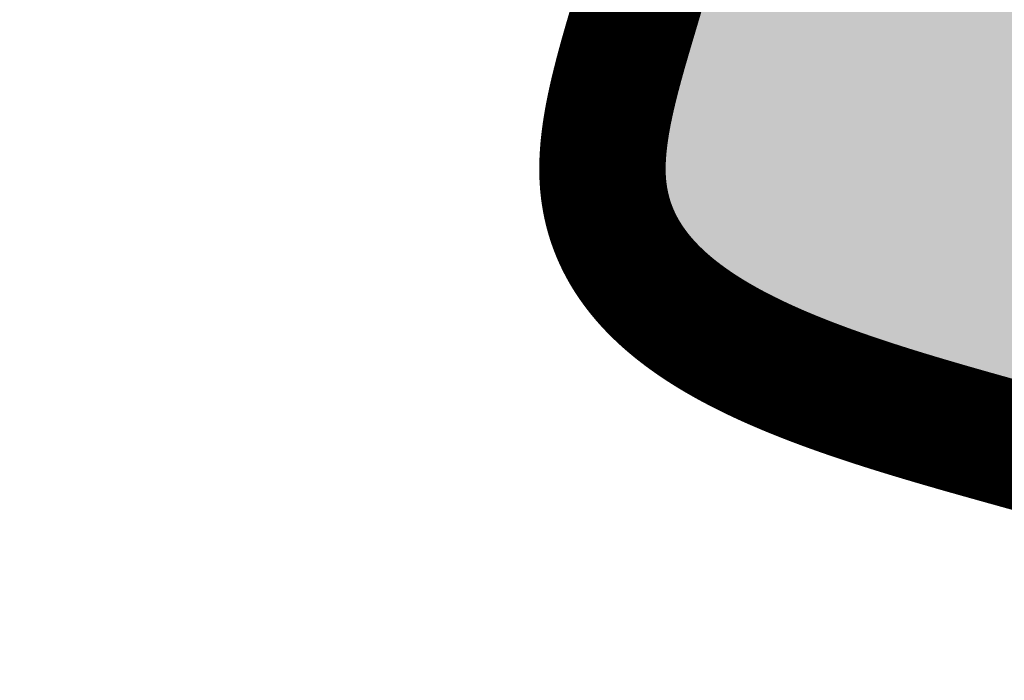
# Model space of a CAD drawing. Header units: feet. Extents: x 1609737 to 1611449, y 574802 to 575794.
# Tile 74 of 256: x 1610326.76 to 1610334.55, y 575077.26 to 575082.48. Entities that reach past the tile are written whole.
import ezdxf

# ---------------------------------------------------------------- set-up
doc = ezdxf.new("R2010")
doc.units = ezdxf.units.FT
doc.header["$MEASUREMENT"] = 0
for name, color, linetype in [('C-GROUTED-BLDR-HTCH', 51, 'Continuous'), ('C-THICKENED EDGE', 3, 'Continuous'), ('C-VOID FILLED RIPRAP', 23, 'Continuous')]:
    doc.layers.add(name, color=color, linetype=linetype)

msp = doc.modelspace()

# ---------------------------------------------------------------- hatches: boundary and pattern name
at = {"layer": 'C-GROUTED-BLDR-HTCH'}
h = msp.add_hatch(color=256, dxfattribs=at)
h.dxf.hatch_style = 1
edge = h.paths.add_edge_path()
edge.add_spline(control_points=[(1610338.3167, 575077.3049), (1610339.2058, 575077.2915), (1610341.5329, 575077.2562), (1610344.6524, 575078.9158), (1610347.6624, 575081.4405), (1610347.21, 575084.6556), (1610349.2776, 575086.9109), (1610347.9412, 575090.0754), (1610349.8933, 575092.3699), (1610350.1032, 575096.1434), (1610355.5532, 575095.4003), (1610355.9934, 575101.2696), (1610355.4723, 575105.8308), (1610358.5277, 575109.9061), (1610357.7687, 575114.2476), (1610360.3161, 575118.2475), (1610357.4874, 575121.9173), (1610357.4488, 575126.6298), (1610353.045, 575127.7319), (1610350.0293, 575131.6147), (1610344.3797, 575129.0674), (1610338.2027, 575130.8538), (1610334.7634, 575126.4186), (1610330.1865, 575124.5956), (1610330.8492, 575119.6839), (1610326.7603, 575115.3368), (1610332.0148, 575111.6728), (1610329.6882, 575107.7176), (1610332.8531, 575104.2811), (1610328.7347, 575100.8874), (1610330.5355, 575097.3779), (1610332.432, 575095.0593), (1610331.0877, 575092.6551), (1610328.8199, 575090.5035), (1610328.3858, 575085.833), (1610332.7256, 575084.3907), (1610329.7082, 575079.4126), (1610335.7189, 575079.1351), (1610337.8163, 575077.6574), (1610338.3167, 575077.3049)], knot_values=[0, 0, 0, 0, 2.629347, 6.881984, 10.487205, 13.296629, 15.704073, 18.754872, 21.957034, 24.143028, 28.660447, 32.77529, 38.589494, 42.850758, 46.726894, 51.251532, 55.088623, 59.38992, 63.598882, 66.989913, 72.808093, 79.211045, 84.252323, 88.386801, 92.089543, 97.425027, 102.4142, 105.567426, 108.88228, 113.508657, 117.034267, 119.491822, 121.72739, 124.218689, 129.345747, 131.896206, 134.923903, 141.002074, 142.906083, 142.906083, 142.906083, 142.906083], degree=3, periodic=0)

# ---------------------------------------------------------------- linework, layer by layer
msp.add_spline([(1610338.3167, 575077.3049), (1610340.9431, 575077.4287), (1610344.8098, 575079.1988), (1610347.2113, 575081.8878), (1610347.6453, 575084.6635), (1610348.6873, 575086.8337), (1610348.5385, 575089.8809), (1610349.7285, 575092.8537), (1610350.3978, 575094.9347), (1610354.6371, 575096.4955), (1610355.827, 575100.4345), (1610356.2733, 575106.2316), (1610357.9896, 575110.1319), (1610358.2871, 575113.9966), (1610359.4027, 575118.3816), (1610357.9896, 575121.949), (1610356.6509, 575126.0367), (1610353.081, 575128.2663), (1610350.4036, 575130.3473), (1610344.6025, 575129.9014), (1610338.2065, 575129.6041), (1610334.1903, 575126.5569), (1610330.9179, 575124.03), (1610330.2486, 575120.3882), (1610328.538, 575115.3344), (1610330.9179, 575110.9494), (1610330.4717, 575107.828), (1610331.5873, 575104.7065), (1610329.728, 575100.4702), (1610330.8436, 575097.1257), (1610331.9455, 575094.929), (1610331.0901, 575092.8636), (1610329.5792, 575090.8827), (1610329.8099, 575085.7609), (1610331.7575, 575084.1141), (1610331.3081, 575081.1199), (1610336.6871, 575078.2897), (1610338.3167, 575077.3049)], degree=3, dxfattribs=at)
at = {"layer": 'C-THICKENED EDGE', "const_width": 1, "flags": 128}
msp.add_lwpolyline([(1610331.7582, 575082.9863), (1610331.7563, 575082.9791), (1610331.7544, 575082.972), (1610331.7524, 575082.9648), (1610331.7505, 575082.9576), (1610331.7486, 575082.9505), (1610331.7466, 575082.9433), (1610331.7447, 575082.9361), (1610331.7427, 575082.929), (1610331.7407, 575082.9218), (1610331.7388, 575082.9146), (1610331.7368, 575082.9074), (1610331.7348, 575082.9002), (1610331.7328, 575082.893), (1610331.7308, 575082.8858), (1610331.7288, 575082.8786), (1610331.7268, 575082.8714), (1610331.7228, 575082.857), (1610331.7187, 575082.8426), (1610331.7146, 575082.8282), (1610331.7105, 575082.8138), (1610331.7064, 575082.7994), (1610331.7023, 575082.785), (1610331.6981, 575082.7705), (1610331.6939, 575082.7561), (1610331.6897, 575082.7417), (1610331.6855, 575082.7272), (1610331.6813, 575082.7128), (1610331.6771, 575082.6983), (1610331.6729, 575082.6839), (1610331.6686, 575082.6694), (1610331.6643, 575082.655), (1610331.6601, 575082.6405), (1610331.6558, 575082.6261), (1610331.6473, 575082.5972), (1610331.6387, 575082.5683), (1610331.6301, 575082.5394), (1610331.6215, 575082.5105), (1610331.6129, 575082.4817), (1610331.6087, 575082.4673), (1610331.6044, 575082.4528), (1610331.6001, 575082.4384), (1610331.5959, 575082.424), (1610331.5916, 575082.4096), (1610331.5874, 575082.3953), (1610331.5832, 575082.3809), (1610331.5789, 575082.3665), (1610331.5747, 575082.3522), (1610331.5705, 575082.3378), (1610331.5664, 575082.3235), (1610331.5622, 575082.3092), (1610331.5581, 575082.2948), (1610331.5539, 575082.2805), (1610331.5498, 575082.2662), (1610331.5457, 575082.252), (1610331.5437, 575082.2448), (1610331.5417, 575082.2377), (1610331.5396, 575082.2306), (1610331.5376, 575082.2234), (1610331.5356, 575082.2163), (1610331.5336, 575082.2092), (1610331.5316, 575082.2021), (1610331.5296, 575082.195), (1610331.5276, 575082.1879), (1610331.5256, 575082.1808), (1610331.5237, 575082.1737), (1610331.5217, 575082.1666), (1610331.5197, 575082.1595), (1610331.5178, 575082.1524), (1610331.5158, 575082.1453), (1610331.5139, 575082.1382), (1610331.512, 575082.1312), (1610331.51, 575082.1241), (1610331.5081, 575082.117), (1610331.5062, 575082.11), (1610331.5043, 575082.1029), (1610331.5024, 575082.0959), (1610331.5005, 575082.0888), (1610331.4986, 575082.0818), (1610331.4968, 575082.0747), (1610331.4949, 575082.0677), (1610331.4931, 575082.0607), (1610331.4912, 575082.0537), (1610331.4894, 575082.0466), (1610331.4875, 575082.0396), (1610331.4857, 575082.0326), (1610331.4839, 575082.0256), (1610331.4821, 575082.0186), (1610331.4803, 575082.0116), (1610331.4785, 575082.0046), (1610331.4768, 575081.9977), (1610331.475, 575081.9907), (1610331.4733, 575081.9837), (1610331.4715, 575081.9767), (1610331.4698, 575081.9698), (1610331.4681, 575081.9628), (1610331.4664, 575081.9559), (1610331.4647, 575081.9489), (1610331.463, 575081.942), (1610331.4613, 575081.9351), (1610331.4596, 575081.9281), (1610331.458, 575081.9212), (1610331.4563, 575081.9143), (1610331.4547, 575081.9074), (1610331.4531, 575081.9005), (1610331.4515, 575081.8936), (1610331.4499, 575081.8867), (1610331.4483, 575081.8798), (1610331.4467, 575081.873), (1610331.4452, 575081.8661), (1610331.4436, 575081.8592), (1610331.4421, 575081.8524), (1610331.4406, 575081.8455), (1610331.4391, 575081.8387), (1610331.4376, 575081.8319), (1610331.4361, 575081.825), (1610331.4346, 575081.8182), (1610331.4332, 575081.8114), (1610331.4317, 575081.8046), (1610331.4303, 575081.7978), (1610331.4289, 575081.791), (1610331.4275, 575081.7842), (1610331.4261, 575081.7774), (1610331.4247, 575081.7707), (1610331.4233, 575081.7639), (1610331.422, 575081.7571), (1610331.4207, 575081.7504), (1610331.4193, 575081.7437), (1610331.418, 575081.7369), (1610331.4167, 575081.7302), (1610331.4155, 575081.7235), (1610331.4142, 575081.7168), (1610331.413, 575081.7101), (1610331.4117, 575081.7034), (1610331.4105, 575081.6967), (1610331.4093, 575081.69), (1610331.4081, 575081.6833), (1610331.407, 575081.6767), (1610331.4058, 575081.67), (1610331.4047, 575081.6634), (1610331.4036, 575081.6567), (1610331.4025, 575081.6501), (1610331.4014, 575081.6435), (1610331.4003, 575081.6369), (1610331.3993, 575081.6303), (1610331.3982, 575081.6237), (1610331.3972, 575081.6171), (1610331.3962, 575081.6105), (1610331.3952, 575081.604), (1610331.3943, 575081.5974), (1610331.3933, 575081.5909), (1610331.3924, 575081.5843), (1610331.3915, 575081.5778), (1610331.3906, 575081.5713), (1610331.3897, 575081.5647), (1610331.3889, 575081.5582), (1610331.388, 575081.5518), (1610331.3872, 575081.5453), (1610331.3864, 575081.5388), (1610331.3856, 575081.5323), (1610331.3848, 575081.5259), (1610331.3841, 575081.5194), (1610331.3834, 575081.513), (1610331.3827, 575081.5066), (1610331.382, 575081.5001), (1610331.3813, 575081.4937), (1610331.3806, 575081.4873), (1610331.38, 575081.4809), (1610331.3794, 575081.4746), (1610331.3788, 575081.4682), (1610331.3782, 575081.4618), (1610331.3777, 575081.4555), (1610331.3772, 575081.4492), (1610331.3767, 575081.4428), (1610331.3762, 575081.4365), (1610331.3757, 575081.4302), (1610331.3752, 575081.4239), (1610331.3748, 575081.4176), (1610331.3744, 575081.4114), (1610331.374, 575081.4051), (1610331.3737, 575081.3988), (1610331.3733, 575081.3926), (1610331.373, 575081.3864), (1610331.3727, 575081.3802), (1610331.3724, 575081.3739), (1610331.3723, 575081.3708), (1610331.3722, 575081.3677), (1610331.3721, 575081.3647), (1610331.3719, 575081.3616), (1610331.3718, 575081.3585), (1610331.3717, 575081.3554), (1610331.3716, 575081.3523), (1610331.3716, 575081.3492), (1610331.3715, 575081.3461), (1610331.3714, 575081.3431), (1610331.3713, 575081.34), (1610331.3712, 575081.3369), (1610331.3712, 575081.3339), (1610331.3711, 575081.3308), (1610331.3711, 575081.3277), (1610331.371, 575081.3247), (1610331.371, 575081.3216), (1610331.371, 575081.3186), (1610331.3709, 575081.3155), (1610331.3709, 575081.3125), (1610331.3709, 575081.3094), (1610331.3709, 575081.3064), (1610331.3709, 575081.3034), (1610331.3709, 575081.3003), (1610331.3709, 575081.2973), (1610331.3709, 575081.2943), (1610331.3709, 575081.2912), (1610331.3709, 575081.2882), (1610331.371, 575081.2852), (1610331.371, 575081.2822), (1610331.3711, 575081.2792), (1610331.3711, 575081.2762), (1610331.3712, 575081.2732), (1610331.3712, 575081.2701), (1610331.3713, 575081.2671), (1610331.3714, 575081.2641), (1610331.3714, 575081.2612), (1610331.3715, 575081.2582), (1610331.3716, 575081.2552), (1610331.3717, 575081.2522), (1610331.3718, 575081.2492), (1610331.3719, 575081.2462), (1610331.372, 575081.2432), (1610331.3722, 575081.2403), (1610331.3723, 575081.2373), (1610331.3724, 575081.2343), (1610331.3726, 575081.2314), (1610331.3727, 575081.2284), (1610331.3729, 575081.2254), (1610331.373, 575081.2225), (1610331.3732, 575081.2195), (1610331.3734, 575081.2166), (1610331.3735, 575081.2136), (1610331.3737, 575081.2107), (1610331.3739, 575081.2078), (1610331.3741, 575081.2048), (1610331.3743, 575081.2019), (1610331.3745, 575081.199), (1610331.3747, 575081.196), (1610331.3749, 575081.1931), (1610331.3752, 575081.1902), (1610331.3754, 575081.1873), (1610331.3756, 575081.1843), (1610331.3759, 575081.1814), (1610331.3761, 575081.1785), (1610331.3764, 575081.1756), (1610331.3766, 575081.1727), (1610331.3769, 575081.1698), (1610331.3772, 575081.1669), (1610331.3775, 575081.164), (1610331.3777, 575081.1611), (1610331.378, 575081.1582), (1610331.3783, 575081.1553), (1610331.3786, 575081.1525), (1610331.3789, 575081.1496), (1610331.3793, 575081.1467), (1610331.3796, 575081.1438), (1610331.3799, 575081.1409), (1610331.3802, 575081.1381), (1610331.3806, 575081.1352), (1610331.3809, 575081.1323), (1610331.3813, 575081.1295), (1610331.3816, 575081.1266), (1610331.382, 575081.1238), (1610331.3823, 575081.1209), (1610331.3827, 575081.1181), (1610331.3831, 575081.1152), (1610331.3835, 575081.1124), (1610331.3839, 575081.1095), (1610331.3843, 575081.1067), (1610331.3847, 575081.1039), (1610331.3851, 575081.101), (1610331.3855, 575081.0982), (1610331.3859, 575081.0954), (1610331.3863, 575081.0926), (1610331.3868, 575081.0898), (1610331.3872, 575081.0869), (1610331.3877, 575081.0841), (1610331.3881, 575081.0813), (1610331.3886, 575081.0785), (1610331.389, 575081.0757), (1610331.3895, 575081.0729), (1610331.39, 575081.0701), (1610331.3904, 575081.0673), (1610331.3909, 575081.0645), (1610331.3914, 575081.0617), (1610331.3919, 575081.0589), (1610331.3924, 575081.0561), (1610331.3929, 575081.0534), (1610331.3934, 575081.0506), (1610331.394, 575081.0478), (1610331.3945, 575081.045), (1610331.395, 575081.0423), (1610331.3956, 575081.0395), (1610331.3961, 575081.0367), (1610331.3966, 575081.034), (1610331.3972, 575081.0312), (1610331.3978, 575081.0285), (1610331.3983, 575081.0257), (1610331.3989, 575081.023), (1610331.3995, 575081.0202), (1610331.4001, 575081.0175), (1610331.4006, 575081.0147), (1610331.4012, 575081.012), (1610331.4018, 575081.0093), (1610331.4024, 575081.0065), (1610331.4031, 575081.0038), (1610331.4037, 575081.0011), (1610331.4043, 575080.9983), (1610331.4049, 575080.9956), (1610331.4056, 575080.9929), (1610331.4062, 575080.9902), (1610331.4068, 575080.9875), (1610331.4075, 575080.9848), (1610331.4081, 575080.9821), (1610331.4088, 575080.9793), (1610331.4095, 575080.9766), (1610331.4101, 575080.9739), (1610331.4108, 575080.9712), (1610331.4115, 575080.9686), (1610331.4122, 575080.9659), (1610331.4129, 575080.9632), (1610331.4136, 575080.9605), (1610331.4143, 575080.9578), (1610331.415, 575080.9551), (1610331.4157, 575080.9525), (1610331.4165, 575080.9498), (1610331.4172, 575080.9471), (1610331.4179, 575080.9444), (1610331.4187, 575080.9418), (1610331.4194, 575080.9391), (1610331.4202, 575080.9365), (1610331.4209, 575080.9338), (1610331.4217, 575080.9311), (1610331.4225, 575080.9285), (1610331.4232, 575080.9258), (1610331.424, 575080.9232), (1610331.4248, 575080.9206), (1610331.4256, 575080.9179), (1610331.4264, 575080.9153), (1610331.4272, 575080.9126), (1610331.428, 575080.91), (1610331.4288, 575080.9074), (1610331.4296, 575080.9047), (1610331.4313, 575080.8995), (1610331.433, 575080.8943), (1610331.4346, 575080.889), (1610331.4364, 575080.8838), (1610331.4381, 575080.8786), (1610331.4399, 575080.8734), (1610331.4417, 575080.8683), (1610331.4435, 575080.8631), (1610331.4453, 575080.8579), (1610331.4471, 575080.8528), (1610331.449, 575080.8476), (1610331.4509, 575080.8425), (1610331.4528, 575080.8374), (1610331.4548, 575080.8323), (1610331.4567, 575080.8272), (1610331.4587, 575080.8221), (1610331.4607, 575080.8171), (1610331.4627, 575080.812), (1610331.4648, 575080.8069), (1610331.4668, 575080.8019), (1610331.4689, 575080.7969), (1610331.471, 575080.7918), (1610331.4732, 575080.7868), (1610331.4753, 575080.7818), (1610331.4775, 575080.7769), (1610331.4797, 575080.7719), (1610331.4819, 575080.7669), (1610331.4841, 575080.7619), (1610331.4864, 575080.757), (1610331.4887, 575080.7521), (1610331.491, 575080.7471), (1610331.4933, 575080.7422), (1610331.4956, 575080.7373), (1610331.498, 575080.7324), (1610331.5004, 575080.7275), (1610331.5028, 575080.7227), (1610331.5052, 575080.7178), (1610331.5076, 575080.713), (1610331.5101, 575080.7081), (1610331.5126, 575080.7033), (1610331.5151, 575080.6985), (1610331.5176, 575080.6936), (1610331.5201, 575080.6888), (1610331.5227, 575080.684), (1610331.5253, 575080.6793), (1610331.5279, 575080.6745), (1610331.5305, 575080.6697), (1610331.5332, 575080.665), (1610331.5358, 575080.6602), (1610331.5385, 575080.6555), (1610331.5412, 575080.6508), (1610331.544, 575080.6461), (1610331.5467, 575080.6414), (1610331.5495, 575080.6367), (1610331.5523, 575080.632), (1610331.5551, 575080.6273), (1610331.5579, 575080.6227), (1610331.5608, 575080.618), (1610331.5636, 575080.6134), (1610331.5665, 575080.6087), (1610331.5694, 575080.6041), (1610331.5723, 575080.5995), (1610331.5753, 575080.5949), (1610331.5783, 575080.5903), (1610331.5812, 575080.5857), (1610331.5842, 575080.5811), (1610331.5873, 575080.5766), (1610331.5903, 575080.572), (1610331.5934, 575080.5675), (1610331.5965, 575080.5629), (1610331.5996, 575080.5584), (1610331.6027, 575080.5539), (1610331.6058, 575080.5494), (1610331.609, 575080.5449), (1610331.6122, 575080.5404), (1610331.6154, 575080.5359), (1610331.6186, 575080.5314), (1610331.6218, 575080.527), (1610331.6251, 575080.5225), (1610331.6284, 575080.5181), (1610331.6316, 575080.5137), (1610331.635, 575080.5092), (1610331.6383, 575080.5048), (1610331.6416, 575080.5004), (1610331.645, 575080.496), (1610331.6484, 575080.4916), (1610331.6518, 575080.4873), (1610331.6552, 575080.4829), (1610331.6587, 575080.4785), (1610331.6621, 575080.4742), (1610331.6656, 575080.4698), (1610331.6691, 575080.4655), (1610331.6726, 575080.4612), (1610331.6762, 575080.4569), (1610331.6797, 575080.4526), (1610331.6833, 575080.4483), (1610331.6869, 575080.444), (1610331.6905, 575080.4397), (1610331.6942, 575080.4355), (1610331.6978, 575080.4312), (1610331.7015, 575080.4269), (1610331.7052, 575080.4227), (1610331.7089, 575080.4185), (1610331.7126, 575080.4143), (1610331.7163, 575080.41), (1610331.7201, 575080.4058), (1610331.7238, 575080.4016), (1610331.7276, 575080.3975), (1610331.7314, 575080.3933), (1610331.7353, 575080.3891), (1610331.7391, 575080.385), (1610331.743, 575080.3808), (1610331.7469, 575080.3767), (1610331.7508, 575080.3725), (1610331.7547, 575080.3684), (1610331.7586, 575080.3643), (1610331.7626, 575080.3602), (1610331.7665, 575080.3561), (1610331.7705, 575080.352), (1610331.7745, 575080.3479), (1610331.7786, 575080.3438), (1610331.7826, 575080.3398), (1610331.7867, 575080.3357), (1610331.7907, 575080.3317), (1610331.7948, 575080.3276), (1610331.7989, 575080.3236), (1610331.8031, 575080.3196), (1610331.8072, 575080.3156), (1610331.8114, 575080.3116), (1610331.8155, 575080.3076), (1610331.8197, 575080.3036), (1610331.824, 575080.2996), (1610331.8282, 575080.2956), (1610331.8324, 575080.2917), (1610331.8367, 575080.2877), (1610331.841, 575080.2838), (1610331.8453, 575080.2798), (1610331.8496, 575080.2759), (1610331.8539, 575080.272), (1610331.8583, 575080.268), (1610331.8626, 575080.2641), (1610331.867, 575080.2602), (1610331.8714, 575080.2564), (1610331.8758, 575080.2525), (1610331.8802, 575080.2486), (1610331.8847, 575080.2447), (1610331.8892, 575080.2409), (1610331.8936, 575080.237), (1610331.8981, 575080.2332), (1610331.9026, 575080.2294), (1610331.9072, 575080.2255), (1610331.9117, 575080.2217), (1610331.9163, 575080.2179), (1610331.9209, 575080.2141), (1610331.9254, 575080.2103), (1610331.9301, 575080.2065), (1610331.9347, 575080.2028), (1610331.9393, 575080.199), (1610331.944, 575080.1952), (1610331.9487, 575080.1915), (1610331.9533, 575080.1877), (1610331.9581, 575080.184), (1610331.9628, 575080.1803), (1610331.9675, 575080.1765), (1610331.9723, 575080.1728), (1610331.977, 575080.1691), (1610331.9818, 575080.1654), (1610331.9866, 575080.1617), (1610331.9914, 575080.158), (1610331.9963, 575080.1544), (1610332.0011, 575080.1507), (1610332.006, 575080.147), (1610332.0109, 575080.1434), (1610332.0157, 575080.1397), (1610332.0207, 575080.1361), (1610332.0256, 575080.1325), (1610332.0305, 575080.1288), (1610332.0355, 575080.1252), (1610332.0404, 575080.1216), (1610332.0454, 575080.118), (1610332.0504, 575080.1144), (1610332.0554, 575080.1108), (1610332.0605, 575080.1072), (1610332.0655, 575080.1037), (1610332.0706, 575080.1001), (1610332.0757, 575080.0966), (1610332.0807, 575080.093), (1610332.0858, 575080.0895), (1610332.091, 575080.0859), (1610332.0961, 575080.0824), (1610332.1013, 575080.0789), (1610332.1064, 575080.0754), (1610332.1116, 575080.0719), (1610332.1168, 575080.0684), (1610332.122, 575080.0649), (1610332.1272, 575080.0614), (1610332.1325, 575080.0579), (1610332.1377, 575080.0544), (1610332.143, 575080.051), (1610332.1483, 575080.0475), (1610332.1536, 575080.0441), (1610332.1589, 575080.0406), (1610332.1642, 575080.0372), (1610332.1695, 575080.0337), (1610332.1749, 575080.0303), (1610332.1802, 575080.0269), (1610332.1856, 575080.0235), (1610332.191, 575080.0201), (1610332.1964, 575080.0167), (1610332.2019, 575080.0133), (1610332.2073, 575080.0099), (1610332.2127, 575080.0066), (1610332.2182, 575080.0032), (1610332.2237, 575079.9998), (1610332.2292, 575079.9965), (1610332.2347, 575079.9931), (1610332.2402, 575079.9898), (1610332.2457, 575079.9864), (1610332.2513, 575079.9831), (1610332.2569, 575079.9798), (1610332.2624, 575079.9765), (1610332.268, 575079.9732), (1610332.2736, 575079.9699), (1610332.2792, 575079.9666), (1610332.2849, 575079.9633), (1610332.2905, 575079.96), (1610332.2962, 575079.9567), (1610332.3018, 575079.9535), (1610332.3075, 575079.9502), (1610332.3132, 575079.9469), (1610332.3189, 575079.9437), (1610332.3246, 575079.9405), (1610332.3304, 575079.9372), (1610332.3361, 575079.934), (1610332.3419, 575079.9308), (1610332.3477, 575079.9275), (1610332.3535, 575079.9243), (1610332.3593, 575079.9211), (1610332.3651, 575079.9179), (1610332.3709, 575079.9147), (1610332.3767, 575079.9115), (1610332.3826, 575079.9084), (1610332.3885, 575079.9052), (1610332.3943, 575079.902), (1610332.4002, 575079.8989), (1610332.4061, 575079.8957), (1610332.412, 575079.8926), (1610332.418, 575079.8894), (1610332.4239, 575079.8863), (1610332.4299, 575079.8831), (1610332.4358, 575079.88), (1610332.4418, 575079.8769), (1610332.4478, 575079.8738), (1610332.4538, 575079.8707), (1610332.4598, 575079.8676), (1610332.4659, 575079.8645), (1610332.4719, 575079.8614), (1610332.4779, 575079.8583), (1610332.484, 575079.8552), (1610332.4901, 575079.8522), (1610332.4962, 575079.8491), (1610332.5023, 575079.846), (1610332.5084, 575079.843), (1610332.5145, 575079.8399), (1610332.5207, 575079.8369), (1610332.5268, 575079.8338), (1610332.533, 575079.8308), (1610332.5391, 575079.8278), (1610332.5453, 575079.8248), (1610332.5515, 575079.8217), (1610332.5577, 575079.8187), (1610332.5639, 575079.8157), (1610332.5702, 575079.8127), (1610332.5764, 575079.8097), (1610332.5827, 575079.8067), (1610332.5889, 575079.8038), (1610332.5952, 575079.8008), (1610332.6015, 575079.7978), (1610332.6078, 575079.7949), (1610332.6141, 575079.7919), (1610332.6204, 575079.7889), (1610332.6268, 575079.786), (1610332.6331, 575079.783), (1610332.6395, 575079.7801), (1610332.6458, 575079.7772), (1610332.6522, 575079.7742), (1610332.6586, 575079.7713), (1610332.665, 575079.7684), (1610332.6714, 575079.7655), (1610332.6778, 575079.7626), (1610332.6843, 575079.7597), (1610332.6907, 575079.7568), (1610332.6972, 575079.7539), (1610332.7036, 575079.751), (1610332.7101, 575079.7481), (1610332.7166, 575079.7453), (1610332.7231, 575079.7424), (1610332.7296, 575079.7395), (1610332.7361, 575079.7367), (1610332.7427, 575079.7338), (1610332.7492, 575079.7309), (1610332.7558, 575079.7281), (1610332.7623, 575079.7253), (1610332.7689, 575079.7224), (1610332.7755, 575079.7196), (1610332.7821, 575079.7168), (1610332.7887, 575079.7139), (1610332.7953, 575079.7111), (1610332.8019, 575079.7083), (1610332.8086, 575079.7055), (1610332.8152, 575079.7027), (1610332.8219, 575079.6999), (1610332.8285, 575079.6971), (1610332.8352, 575079.6943), (1610332.8419, 575079.6916), (1610332.8486, 575079.6888), (1610332.8553, 575079.686), (1610332.862, 575079.6832), (1610332.8687, 575079.6805), (1610332.8755, 575079.6777), (1610332.8822, 575079.675), (1610332.889, 575079.6722), (1610332.8957, 575079.6695), (1610332.9025, 575079.6667), (1610332.9093, 575079.664), (1610332.9161, 575079.6612), (1610332.9229, 575079.6585), (1610332.9297, 575079.6558), (1610332.9365, 575079.6531), (1610332.9433, 575079.6504), (1610332.9502, 575079.6477), (1610332.957, 575079.645), (1610332.9639, 575079.6422), (1610332.9708, 575079.6396), (1610332.9776, 575079.6369), (1610332.9845, 575079.6342), (1610332.9914, 575079.6315), (1610332.9983, 575079.6288), (1610333.0052, 575079.6261), (1610333.0122, 575079.6235), (1610333.0191, 575079.6208), (1610333.026, 575079.6181), (1610333.033, 575079.6155), (1610333.0399, 575079.6128), (1610333.0469, 575079.6102), (1610333.0539, 575079.6075), (1610333.0609, 575079.6049), (1610333.0679, 575079.6022), (1610333.0749, 575079.5996), (1610333.0819, 575079.597), (1610333.0889, 575079.5944), (1610333.0959, 575079.5917), (1610333.103, 575079.5891), (1610333.11, 575079.5865), (1610333.1171, 575079.5839), (1610333.1241, 575079.5813), (1610333.1312, 575079.5787), (1610333.1383, 575079.5761), (1610333.1454, 575079.5735), (1610333.1525, 575079.5709), (1610333.1596, 575079.5683), (1610333.1667, 575079.5657), (1610333.1738, 575079.5632), (1610333.1809, 575079.5606), (1610333.1881, 575079.558), (1610333.1952, 575079.5554), (1610333.2024, 575079.5529), (1610333.2095, 575079.5503), (1610333.2167, 575079.5478), (1610333.2239, 575079.5452), (1610333.2311, 575079.5427), (1610333.2383, 575079.5401), (1610333.2455, 575079.5376), (1610333.2527, 575079.535), (1610333.2599, 575079.5325), (1610333.2671, 575079.53), (1610333.2743, 575079.5274), (1610333.2816, 575079.5249), (1610333.2888, 575079.5224), (1610333.2961, 575079.5199), (1610333.3033, 575079.5174), (1610333.3106, 575079.5149), (1610333.3179, 575079.5123), (1610333.3252, 575079.5098), (1610333.3325, 575079.5073), (1610333.3398, 575079.5048), (1610333.3471, 575079.5024), (1610333.3544, 575079.4999), (1610333.3617, 575079.4974), (1610333.369, 575079.4949), (1610333.3764, 575079.4924), (1610333.3837, 575079.4899), (1610333.3911, 575079.4875), (1610333.3984, 575079.485), (1610333.4058, 575079.4825), (1610333.4131, 575079.4801), (1610333.4205, 575079.4776), (1610333.4279, 575079.4751), (1610333.4353, 575079.4727), (1610333.4427, 575079.4702), (1610333.4501, 575079.4678), (1610333.4575, 575079.4653), (1610333.4649, 575079.4629), (1610333.4723, 575079.4604), (1610333.4798, 575079.458), (1610333.4872, 575079.4556), (1610333.4947, 575079.4531), (1610333.5021, 575079.4507), (1610333.5096, 575079.4483), (1610333.517, 575079.4459), (1610333.5245, 575079.4434), (1610333.532, 575079.441), (1610333.5395, 575079.4386), (1610333.5469, 575079.4362), (1610333.5544, 575079.4338), (1610333.5619, 575079.4314), (1610333.5694, 575079.429), (1610333.577, 575079.4266), (1610333.5845, 575079.4242), (1610333.592, 575079.4218), (1610333.5995, 575079.4194), (1610333.6071, 575079.417), (1610333.6146, 575079.4146), (1610333.6222, 575079.4122), (1610333.6297, 575079.4098), (1610333.6373, 575079.4075), (1610333.6448, 575079.4051), (1610333.6524, 575079.4027), (1610333.6676, 575079.398), (1610333.6827, 575079.3932), (1610333.6979, 575079.3885), (1610333.7132, 575079.3838), (1610333.7284, 575079.3791), (1610333.7437, 575079.3744), (1610333.759, 575079.3697), (1610333.7743, 575079.365), (1610333.7896, 575079.3603), (1610333.805, 575079.3557), (1610333.8203, 575079.351), (1610333.8357, 575079.3464), (1610333.8511, 575079.3417), (1610333.8665, 575079.3371), (1610333.882, 575079.3325), (1610333.8975, 575079.3279), (1610333.9129, 575079.3233), (1610333.9284, 575079.3187), (1610333.9439, 575079.3141), (1610333.9595, 575079.3095), (1610333.975, 575079.3049), (1610333.9906, 575079.3003), (1610334.0062, 575079.2958), (1610334.0218, 575079.2912), (1610334.0374, 575079.2867), (1610334.053, 575079.2821), (1610334.0686, 575079.2776), (1610334.0843, 575079.273), (1610334.0999, 575079.2685), (1610334.1156, 575079.264), (1610334.1313, 575079.2595), (1610334.147, 575079.2549), (1610334.1628, 575079.2504), (1610334.1785, 575079.2459), (1610334.1942, 575079.2414), (1610334.21, 575079.2369), (1610334.2258, 575079.2324), (1610334.2415, 575079.2279), (1610334.2573, 575079.2234), (1610334.2731, 575079.219), (1610334.2889, 575079.2145), (1610334.3048, 575079.21), (1610334.3206, 575079.2055), (1610334.3364, 575079.2011), (1610334.3523, 575079.1966), (1610334.3681, 575079.1921), (1610334.384, 575079.1877), (1610334.3999, 575079.1832), (1610334.4158, 575079.1788), (1610334.4317, 575079.1743), (1610334.4476, 575079.1699), (1610334.4635, 575079.1654), (1610334.4794, 575079.161), (1610334.4953, 575079.1565), (1610334.5272, 575079.1476), (1610334.559, 575079.1387), (1610334.5909, 575079.1299), (1610334.6228, 575079.121), (1610334.6548, 575079.1121), (1610334.6867, 575079.1032), (1610334.7187, 575079.0943), (1610334.7506, 575079.0854), (1610334.7826, 575079.0765), (1610334.8145, 575079.0676), (1610334.8465, 575079.0587), (1610334.8785, 575079.0498), (1610334.9104, 575079.0409), (1610334.9424, 575079.0319), (1610334.9743, 575079.023), (1610335.0062, 575079.014), (1610335.0381, 575079.005), (1610335.0541, 575079.0005)], dxfattribs=at)
at = {"layer": 'C-VOID FILLED RIPRAP', "linetype": 'Continuous'}
msp.add_lwpolyline([(1610331.5923, 575082.4882), (1610331.5838, 575082.4593), (1610331.5752, 575082.4304), (1610331.5666, 575082.4015), (1610331.558, 575082.3726), (1610331.5495, 575082.3438), (1610331.5452, 575082.3294), (1610331.5409, 575082.315), (1610331.5367, 575082.3005), (1610331.5324, 575082.2861), (1610331.5281, 575082.2718), (1610331.5239, 575082.2574), (1610331.5197, 575082.243), (1610331.5155, 575082.2286), (1610331.5113, 575082.2143), (1610331.5071, 575082.1999), (1610331.5029, 575082.1856), (1610331.4987, 575082.1713), (1610331.4946, 575082.1569), (1610331.4905, 575082.1426), (1610331.4864, 575082.1284), (1610331.4823, 575082.1141), (1610331.4802, 575082.1069), (1610331.4782, 575082.0998), (1610331.4762, 575082.0927), (1610331.4742, 575082.0856), (1610331.4721, 575082.0784), (1610331.4701, 575082.0713), (1610331.4681, 575082.0642), (1610331.4661, 575082.0571), (1610331.4642, 575082.05), (1610331.4622, 575082.0429), (1610331.4602, 575082.0358), (1610331.4582, 575082.0287), (1610331.4563, 575082.0216), (1610331.4543, 575082.0145), (1610331.4524, 575082.0074), (1610331.4504, 575082.0004), (1610331.4485, 575081.9933), (1610331.4466, 575081.9862), (1610331.4446, 575081.9791), (1610331.4427, 575081.9721), (1610331.4408, 575081.965), (1610331.4389, 575081.958), (1610331.437, 575081.9509), (1610331.4352, 575081.9439), (1610331.4333, 575081.9369), (1610331.4314, 575081.9298), (1610331.4296, 575081.9228), (1610331.4277, 575081.9158), (1610331.4259, 575081.9087), (1610331.4241, 575081.9017), (1610331.4223, 575081.8947), (1610331.4204, 575081.8877), (1610331.4186, 575081.8807), (1610331.4169, 575081.8737), (1610331.4151, 575081.8667), (1610331.4133, 575081.8598), (1610331.4115, 575081.8528), (1610331.4098, 575081.8458), (1610331.4081, 575081.8389), (1610331.4063, 575081.8319), (1610331.4046, 575081.8249), (1610331.4029, 575081.818), (1610331.4012, 575081.811), (1610331.3995, 575081.8041), (1610331.3978, 575081.7972), (1610331.3962, 575081.7903), (1610331.3945, 575081.7833), (1610331.3929, 575081.7764), (1610331.3912, 575081.7695), (1610331.3896, 575081.7626), (1610331.388, 575081.7557), (1610331.3864, 575081.7488), (1610331.3848, 575081.742), (1610331.3833, 575081.7351), (1610331.3817, 575081.7282), (1610331.3802, 575081.7213), (1610331.3786, 575081.7145), (1610331.3771, 575081.7076), (1610331.3756, 575081.7008), (1610331.3741, 575081.694), (1610331.3726, 575081.6871), (1610331.3711, 575081.6803), (1610331.3697, 575081.6735), (1610331.3682, 575081.6667), (1610331.3668, 575081.6599), (1610331.3654, 575081.6531), (1610331.364, 575081.6463), (1610331.3626, 575081.6395), (1610331.3612, 575081.6328), (1610331.3599, 575081.626), (1610331.3585, 575081.6193), (1610331.3572, 575081.6125), (1610331.3559, 575081.6058), (1610331.3546, 575081.599), (1610331.3533, 575081.5923), (1610331.352, 575081.5856), (1610331.3507, 575081.5789), (1610331.3495, 575081.5722), (1610331.3483, 575081.5655), (1610331.3471, 575081.5588), (1610331.3459, 575081.5521), (1610331.3447, 575081.5454), (1610331.3435, 575081.5388), (1610331.3424, 575081.5321), (1610331.3412, 575081.5255), (1610331.3401, 575081.5189), (1610331.339, 575081.5122), (1610331.3379, 575081.5056), (1610331.3369, 575081.499), (1610331.3358, 575081.4924), (1610331.3348, 575081.4858), (1610331.3338, 575081.4792), (1610331.3328, 575081.4726), (1610331.3318, 575081.4661), (1610331.3308, 575081.4595), (1610331.3299, 575081.453), (1610331.3289, 575081.4464), (1610331.328, 575081.4399), (1610331.3271, 575081.4334), (1610331.3262, 575081.4269), (1610331.3254, 575081.4204), (1610331.3245, 575081.4139), (1610331.3237, 575081.4074), (1610331.3229, 575081.4009), (1610331.3221, 575081.3944), (1610331.3214, 575081.388), (1610331.3206, 575081.3815), (1610331.3199, 575081.3751), (1610331.3192, 575081.3687), (1610331.3185, 575081.3622), (1610331.3178, 575081.3558), (1610331.3172, 575081.3494), (1610331.3165, 575081.3431), (1610331.3159, 575081.3367), (1610331.3153, 575081.3303), (1610331.3148, 575081.324), (1610331.3142, 575081.3176), (1610331.3137, 575081.3113), (1610331.3132, 575081.3049), (1610331.3127, 575081.2986), (1610331.3122, 575081.2923), (1610331.3118, 575081.286), (1610331.3113, 575081.2797), (1610331.3109, 575081.2735), (1610331.3106, 575081.2672), (1610331.3102, 575081.261), (1610331.3099, 575081.2547), (1610331.3095, 575081.2485), (1610331.3092, 575081.2423), (1610331.309, 575081.2361), (1610331.3088, 575081.233), (1610331.3087, 575081.2299), (1610331.3086, 575081.2268), (1610331.3085, 575081.2237), (1610331.3084, 575081.2206), (1610331.3083, 575081.2175), (1610331.3082, 575081.2144), (1610331.3081, 575081.2113), (1610331.308, 575081.2083), (1610331.3079, 575081.2052), (1610331.3078, 575081.2021), (1610331.3078, 575081.199), (1610331.3077, 575081.196), (1610331.3077, 575081.1929), (1610331.3076, 575081.1898), (1610331.3076, 575081.1868), (1610331.3075, 575081.1837), (1610331.3075, 575081.1807), (1610331.3075, 575081.1776), (1610331.3074, 575081.1746), (1610331.3074, 575081.1715), (1610331.3074, 575081.1685), (1610331.3074, 575081.1655), (1610331.3074, 575081.1624), (1610331.3074, 575081.1594), (1610331.3074, 575081.1564), (1610331.3074, 575081.1533), (1610331.3075, 575081.1503), (1610331.3075, 575081.1473), (1610331.3075, 575081.1443), (1610331.3076, 575081.1413), (1610331.3076, 575081.1383), (1610331.3077, 575081.1353), (1610331.3077, 575081.1323), (1610331.3078, 575081.1293), (1610331.3079, 575081.1263), (1610331.308, 575081.1233), (1610331.308, 575081.1203), (1610331.3081, 575081.1173), (1610331.3082, 575081.1143), (1610331.3083, 575081.1113), (1610331.3084, 575081.1083), (1610331.3086, 575081.1054), (1610331.3087, 575081.1024), (1610331.3088, 575081.0994), (1610331.3089, 575081.0964), (1610331.3091, 575081.0935), (1610331.3092, 575081.0905), (1610331.3094, 575081.0876), (1610331.3095, 575081.0846), (1610331.3097, 575081.0816), (1610331.3099, 575081.0787), (1610331.3101, 575081.0757), (1610331.3102, 575081.0728), (1610331.3104, 575081.0699), (1610331.3106, 575081.0669), (1610331.3108, 575081.064), (1610331.311, 575081.0611), (1610331.3112, 575081.0581), (1610331.3115, 575081.0552), (1610331.3117, 575081.0523), (1610331.3119, 575081.0494), (1610331.3122, 575081.0464), (1610331.3124, 575081.0435), (1610331.3126, 575081.0406), (1610331.3129, 575081.0377), (1610331.3132, 575081.0348), (1610331.3134, 575081.0319), (1610331.3137, 575081.029), (1610331.314, 575081.0261), (1610331.3143, 575081.0232), (1610331.3146, 575081.0203), (1610331.3149, 575081.0174), (1610331.3152, 575081.0146), (1610331.3155, 575081.0117), (1610331.3158, 575081.0088), (1610331.3161, 575081.0059), (1610331.3164, 575081.0031), (1610331.3168, 575081.0002), (1610331.3171, 575080.9973), (1610331.3174, 575080.9945), (1610331.3178, 575080.9916), (1610331.3181, 575080.9887), (1610331.3185, 575080.9859), (1610331.3189, 575080.983), (1610331.3192, 575080.9802), (1610331.3196, 575080.9773), (1610331.32, 575080.9745), (1610331.3204, 575080.9717), (1610331.3208, 575080.9688), (1610331.3212, 575080.966), (1610331.3216, 575080.9632), (1610331.322, 575080.9603), (1610331.3224, 575080.9575), (1610331.3229, 575080.9547), (1610331.3233, 575080.9519), (1610331.3237, 575080.949), (1610331.3242, 575080.9462), (1610331.3246, 575080.9434), (1610331.3251, 575080.9406), (1610331.3256, 575080.9378), (1610331.326, 575080.935), (1610331.3265, 575080.9322), (1610331.327, 575080.9294), (1610331.3275, 575080.9266), (1610331.3279, 575080.9238), (1610331.3284, 575080.921), (1610331.3289, 575080.9183), (1610331.3295, 575080.9155), (1610331.33, 575080.9127), (1610331.3305, 575080.9099), (1610331.331, 575080.9071), (1610331.3315, 575080.9044), (1610331.3321, 575080.9016), (1610331.3326, 575080.8988), (1610331.3332, 575080.8961), (1610331.3337, 575080.8933), (1610331.3343, 575080.8906), (1610331.3348, 575080.8878), (1610331.3354, 575080.8851), (1610331.336, 575080.8823), (1610331.3366, 575080.8796), (1610331.3372, 575080.8768), (1610331.3378, 575080.8741), (1610331.3384, 575080.8714), (1610331.339, 575080.8686), (1610331.3396, 575080.8659), (1610331.3402, 575080.8632), (1610331.3408, 575080.8604), (1610331.3414, 575080.8577), (1610331.3421, 575080.855), (1610331.3427, 575080.8523), (1610331.3434, 575080.8496), (1610331.344, 575080.8469), (1610331.3447, 575080.8442), (1610331.3453, 575080.8415), (1610331.346, 575080.8388), (1610331.3467, 575080.8361), (1610331.3474, 575080.8334), (1610331.348, 575080.8307), (1610331.3487, 575080.828), (1610331.3494, 575080.8253), (1610331.3501, 575080.8226), (1610331.3508, 575080.8199), (1610331.3515, 575080.8172), (1610331.3523, 575080.8146), (1610331.353, 575080.8119), (1610331.3537, 575080.8092), (1610331.3545, 575080.8065), (1610331.3552, 575080.8039), (1610331.3559, 575080.8012), (1610331.3567, 575080.7986), (1610331.3574, 575080.7959), (1610331.3582, 575080.7932), (1610331.359, 575080.7906), (1610331.3598, 575080.7879), (1610331.3605, 575080.7853), (1610331.3613, 575080.7827), (1610331.3621, 575080.78), (1610331.3629, 575080.7774), (1610331.3637, 575080.7747), (1610331.3645, 575080.7721), (1610331.3653, 575080.7695), (1610331.3661, 575080.7669), (1610331.3678, 575080.7616), (1610331.3695, 575080.7564), (1610331.3712, 575080.7512), (1610331.3729, 575080.7459), (1610331.3746, 575080.7407), (1610331.3764, 575080.7355), (1610331.3782, 575080.7304), (1610331.38, 575080.7252), (1610331.3818, 575080.72), (1610331.3837, 575080.7149), (1610331.3855, 575080.7098), (1610331.3874, 575080.7046), (1610331.3894, 575080.6995), (1610331.3913, 575080.6944), (1610331.3932, 575080.6893), (1610331.3952, 575080.6842), (1610331.3972, 575080.6792), (1610331.3993, 575080.6741), (1610331.4013, 575080.669), (1610331.4034, 575080.664), (1610331.4054, 575080.659), (1610331.4076, 575080.654), (1610331.4097, 575080.6489), (1610331.4118, 575080.6439), (1610331.414, 575080.639), (1610331.4162, 575080.634), (1610331.4184, 575080.629), (1610331.4206, 575080.6241), (1610331.4229, 575080.6191), (1610331.4252, 575080.6142), (1610331.4275, 575080.6092), (1610331.4298, 575080.6043), (1610331.4321, 575080.5994), (1610331.4345, 575080.5945), (1610331.4369, 575080.5897), (1610331.4393, 575080.5848), (1610331.4417, 575080.5799), (1610331.4441, 575080.5751), (1610331.4466, 575080.5702), (1610331.4491, 575080.5654), (1610331.4516, 575080.5606), (1610331.4541, 575080.5557), (1610331.4567, 575080.5509), (1610331.4592, 575080.5462), (1610331.4618, 575080.5414), (1610331.4644, 575080.5366), (1610331.4671, 575080.5318), (1610331.4697, 575080.5271), (1610331.4724, 575080.5223), (1610331.4751, 575080.5176), (1610331.4778, 575080.5129), (1610331.4805, 575080.5082), (1610331.4832, 575080.5035), (1610331.486, 575080.4988), (1610331.4888, 575080.4941), (1610331.4916, 575080.4894), (1610331.4944, 575080.4848), (1610331.4973, 575080.4801), (1610331.5001, 575080.4755), (1610331.503, 575080.4708), (1610331.5059, 575080.4662), (1610331.5089, 575080.4616), (1610331.5118, 575080.457), (1610331.5148, 575080.4524), (1610331.5178, 575080.4478), (1610331.5208, 575080.4432), (1610331.5238, 575080.4387), (1610331.5268, 575080.4341), (1610331.5299, 575080.4296), (1610331.533, 575080.425), (1610331.5361, 575080.4205), (1610331.5392, 575080.416), (1610331.5424, 575080.4115), (1610331.5455, 575080.407), (1610331.5487, 575080.4025), (1610331.5519, 575080.398), (1610331.5551, 575080.3935), (1610331.5583, 575080.3891), (1610331.5616, 575080.3846), (1610331.5649, 575080.3802), (1610331.5682, 575080.3758), (1610331.5715, 575080.3713), (1610331.5748, 575080.3669), (1610331.5782, 575080.3625), (1610331.5815, 575080.3581), (1610331.5849, 575080.3537), (1610331.5883, 575080.3494), (1610331.5918, 575080.345), (1610331.5952, 575080.3406), (1610331.5987, 575080.3363), (1610331.6022, 575080.332), (1610331.6057, 575080.3276), (1610331.6092, 575080.3233), (1610331.6127, 575080.319), (1610331.6163, 575080.3147), (1610331.6198, 575080.3104), (1610331.6234, 575080.3061), (1610331.627, 575080.3018), (1610331.6307, 575080.2976), (1610331.6343, 575080.2933), (1610331.638, 575080.2891), (1610331.6417, 575080.2848), (1610331.6454, 575080.2806), (1610331.6491, 575080.2764), (1610331.6528, 575080.2722), (1610331.6566, 575080.2679), (1610331.6604, 575080.2638), (1610331.6642, 575080.2596), (1610331.668, 575080.2554), (1610331.6718, 575080.2512), (1610331.6756, 575080.2471), (1610331.6795, 575080.2429), (1610331.6834, 575080.2388), (1610331.6873, 575080.2346), (1610331.6912, 575080.2305), (1610331.6951, 575080.2264), (1610331.6991, 575080.2223), (1610331.7031, 575080.2182), (1610331.7071, 575080.2141), (1610331.7111, 575080.21), (1610331.7151, 575080.2059), (1610331.7191, 575080.2019), (1610331.7232, 575080.1978), (1610331.7273, 575080.1938), (1610331.7313, 575080.1897), (1610331.7355, 575080.1857), (1610331.7396, 575080.1817), (1610331.7437, 575080.1777), (1610331.7479, 575080.1737), (1610331.7521, 575080.1697), (1610331.7563, 575080.1657), (1610331.7605, 575080.1617), (1610331.7647, 575080.1577), (1610331.769, 575080.1538), (1610331.7732, 575080.1498), (1610331.7775, 575080.1459), (1610331.7818, 575080.1419), (1610331.7861, 575080.138), (1610331.7904, 575080.1341), (1610331.7948, 575080.1302), (1610331.7991, 575080.1263), (1610331.8035, 575080.1224), (1610331.8079, 575080.1185), (1610331.8123, 575080.1146), (1610331.8168, 575080.1107), (1610331.8212, 575080.1068), (1610331.8257, 575080.103), (1610331.8302, 575080.0991), (1610331.8347, 575080.0953), (1610331.8392, 575080.0915), (1610331.8437, 575080.0876), (1610331.8482, 575080.0838), (1610331.8528, 575080.08), (1610331.8574, 575080.0762), (1610331.862, 575080.0724), (1610331.8666, 575080.0686), (1610331.8712, 575080.0649), (1610331.8759, 575080.0611), (1610331.8805, 575080.0573), (1610331.8852, 575080.0536), (1610331.8899, 575080.0498), (1610331.8946, 575080.0461), (1610331.8993, 575080.0424), (1610331.904, 575080.0386), (1610331.9088, 575080.0349), (1610331.9136, 575080.0312), (1610331.9183, 575080.0275), (1610331.9231, 575080.0238), (1610331.928, 575080.0201), (1610331.9328, 575080.0165), (1610331.9376, 575080.0128), (1610331.9425, 575080.0091), (1610331.9474, 575080.0055), (1610331.9523, 575080.0018), (1610331.9572, 575079.9982), (1610331.9621, 575079.9946), (1610331.967, 575079.9909), (1610331.972, 575079.9873), (1610331.977, 575079.9837), (1610331.982, 575079.9801), (1610331.987, 575079.9765), (1610331.992, 575079.9729), (1610331.997, 575079.9694), (1610332.002, 575079.9658), (1610332.0071, 575079.9622), (1610332.0122, 575079.9587), (1610332.0173, 575079.9551), (1610332.0224, 575079.9516), (1610332.0275, 575079.948), (1610332.0326, 575079.9445), (1610332.0378, 575079.941), (1610332.0429, 575079.9375), (1610332.0481, 575079.934), (1610332.0533, 575079.9305), (1610332.0585, 575079.927), (1610332.0637, 575079.9235), (1610332.069, 575079.92), (1610332.0742, 575079.9165), (1610332.0795, 575079.9131), (1610332.0848, 575079.9096), (1610332.0901, 575079.9062), (1610332.0954, 575079.9027), (1610332.1007, 575079.8993), (1610332.1061, 575079.8959), (1610332.1114, 575079.8924), (1610332.1168, 575079.889), (1610332.1222, 575079.8856), (1610332.1276, 575079.8822), (1610332.133, 575079.8788), (1610332.1384, 575079.8754), (1610332.1438, 575079.872), (1610332.1493, 575079.8687), (1610332.1547, 575079.8653), (1610332.1602, 575079.8619), (1610332.1657, 575079.8586), (1610332.1712, 575079.8552), (1610332.1767, 575079.8519), (1610332.1823, 575079.8486), (1610332.1878, 575079.8452), (1610332.1934, 575079.8419), (1610332.199, 575079.8386), (1610332.2045, 575079.8353), (1610332.2101, 575079.832), (1610332.2158, 575079.8287), (1610332.2214, 575079.8254), (1610332.227, 575079.8221), (1610332.2327, 575079.8188), (1610332.2384, 575079.8156), (1610332.244, 575079.8123), (1610332.2497, 575079.8091), (1610332.2554, 575079.8058), (1610332.2612, 575079.8026), (1610332.2669, 575079.7993), (1610332.2727, 575079.7961), (1610332.2784, 575079.7929), (1610332.2842, 575079.7897), (1610332.29, 575079.7864), (1610332.2958, 575079.7832), (1610332.3016, 575079.78), (1610332.3074, 575079.7768), (1610332.3133, 575079.7737), (1610332.3191, 575079.7705), (1610332.325, 575079.7673), (1610332.3309, 575079.7641), (1610332.3368, 575079.761), (1610332.3427, 575079.7578), (1610332.3486, 575079.7547), (1610332.3545, 575079.7515), (1610332.3604, 575079.7484), (1610332.3664, 575079.7453), (1610332.3724, 575079.7421), (1610332.3783, 575079.739), (1610332.3843, 575079.7359), (1610332.3903, 575079.7328), (1610332.3963, 575079.7297), (1610332.4024, 575079.7266), (1610332.4084, 575079.7235), (1610332.4145, 575079.7204), (1610332.4205, 575079.7173), (1610332.4266, 575079.7143), (1610332.4327, 575079.7112), (1610332.4388, 575079.7081), (1610332.4449, 575079.7051), (1610332.451, 575079.702), (1610332.4572, 575079.699), (1610332.4633, 575079.6959), (1610332.4695, 575079.6929), (1610332.4757, 575079.6899), (1610332.4818, 575079.6869), (1610332.488, 575079.6839), (1610332.4942, 575079.6808), (1610332.5005, 575079.6778), (1610332.5067, 575079.6748), (1610332.5129, 575079.6718), (1610332.5192, 575079.6689), (1610332.5255, 575079.6659), (1610332.5317, 575079.6629), (1610332.538, 575079.6599), (1610332.5443, 575079.657), (1610332.5506, 575079.654), (1610332.557, 575079.651), (1610332.5633, 575079.6481), (1610332.5696, 575079.6452), (1610332.576, 575079.6422), (1610332.5824, 575079.6393), (1610332.5887, 575079.6364), (1610332.5951, 575079.6334), (1610332.6015, 575079.6305), (1610332.6079, 575079.6276), (1610332.6144, 575079.6247), (1610332.6208, 575079.6218), (1610332.6272, 575079.6189), (1610332.6337, 575079.616), (1610332.6402, 575079.6131), (1610332.6466, 575079.6102), (1610332.6531, 575079.6074), (1610332.6596, 575079.6045), (1610332.6661, 575079.6016), (1610332.6727, 575079.5988), (1610332.6792, 575079.5959), (1610332.6857, 575079.5931), (1610332.6923, 575079.5902), (1610332.6989, 575079.5874), (1610332.7054, 575079.5845), (1610332.712, 575079.5817), (1610332.7186, 575079.5789), (1610332.7252, 575079.5761), (1610332.7318, 575079.5732), (1610332.7384, 575079.5704), (1610332.7451, 575079.5676), (1610332.7517, 575079.5648), (1610332.7584, 575079.562), (1610332.765, 575079.5592), (1610332.7717, 575079.5564), (1610332.7784, 575079.5537), (1610332.7851, 575079.5509), (1610332.7918, 575079.5481), (1610332.7985, 575079.5453), (1610332.8052, 575079.5426), (1610332.812, 575079.5398), (1610332.8187, 575079.5371), (1610332.8255, 575079.5343), (1610332.8322, 575079.5316), (1610332.839, 575079.5288), (1610332.8458, 575079.5261), (1610332.8526, 575079.5234), (1610332.8594, 575079.5206), (1610332.8662, 575079.5179), (1610332.873, 575079.5152), (1610332.8799, 575079.5125), (1610332.8867, 575079.5098), (1610332.8935, 575079.5071), (1610332.9004, 575079.5044), (1610332.9073, 575079.5017), (1610332.9142, 575079.499), (1610332.921, 575079.4963), (1610332.9279, 575079.4936), (1610332.9348, 575079.4909), (1610332.9418, 575079.4882), (1610332.9487, 575079.4856), (1610332.9556, 575079.4829), (1610332.9626, 575079.4802), (1610332.9695, 575079.4776), (1610332.9765, 575079.4749), (1610332.9834, 575079.4723), (1610332.9904, 575079.4696), (1610332.9974, 575079.467), (1610333.0044, 575079.4644), (1610333.0114, 575079.4617), (1610333.0184, 575079.4591), (1610333.0254, 575079.4565), (1610333.0325, 575079.4538), (1610333.0395, 575079.4512), (1610333.0465, 575079.4486), (1610333.0536, 575079.446), (1610333.0607, 575079.4434), (1610333.0677, 575079.4408), (1610333.0748, 575079.4382), (1610333.0819, 575079.4356), (1610333.089, 575079.433), (1610333.0961, 575079.4304), (1610333.1032, 575079.4278), (1610333.1103, 575079.4253), (1610333.1175, 575079.4227), (1610333.1246, 575079.4201), (1610333.1317, 575079.4176), (1610333.1389, 575079.415), (1610333.1461, 575079.4124), (1610333.1532, 575079.4099), (1610333.1604, 575079.4073), (1610333.1676, 575079.4048), (1610333.1748, 575079.4022), (1610333.182, 575079.3997), (1610333.1892, 575079.3971), (1610333.1964, 575079.3946), (1610333.2036, 575079.3921), (1610333.2109, 575079.3896), (1610333.2181, 575079.387), (1610333.2254, 575079.3845), (1610333.2326, 575079.382), (1610333.2399, 575079.3795), (1610333.2471, 575079.377), (1610333.2544, 575079.3745), (1610333.2617, 575079.372), (1610333.269, 575079.3695), (1610333.2763, 575079.367), (1610333.2836, 575079.3645), (1610333.2909, 575079.362), (1610333.2982, 575079.3595), (1610333.3056, 575079.357), (1610333.3129, 575079.3545), (1610333.3202, 575079.352), (1610333.3276, 575079.3496), (1610333.3349, 575079.3471), (1610333.3423, 575079.3446), (1610333.3497, 575079.3422), (1610333.357, 575079.3397), (1610333.3644, 575079.3372), (1610333.3718, 575079.3348), (1610333.3792, 575079.3323), (1610333.3866, 575079.3299), (1610333.394, 575079.3274), (1610333.4015, 575079.325), (1610333.4089, 575079.3226), (1610333.4163, 575079.3201), (1610333.4237, 575079.3177), (1610333.4312, 575079.3152), (1610333.4386, 575079.3128), (1610333.4461, 575079.3104), (1610333.4536, 575079.308), (1610333.461, 575079.3055), (1610333.4685, 575079.3031), (1610333.476, 575079.3007), (1610333.4835, 575079.2983), (1610333.491, 575079.2959), (1610333.4985, 575079.2935), (1610333.506, 575079.2911), (1610333.5135, 575079.2887), (1610333.521, 575079.2863), (1610333.5285, 575079.2839), (1610333.5361, 575079.2815), (1610333.5436, 575079.2791), (1610333.5511, 575079.2767), (1610333.5587, 575079.2743), (1610333.5662, 575079.2719), (1610333.5738, 575079.2696), (1610333.5814, 575079.2672), (1610333.5889, 575079.2648), (1610333.6041, 575079.2601), (1610333.6193, 575079.2553), (1610333.6345, 575079.2506), (1610333.6497, 575079.2459), (1610333.6649, 575079.2412), (1610333.6802, 575079.2365), (1610333.6955, 575079.2318), (1610333.7108, 575079.2271), (1610333.7261, 575079.2225), (1610333.7415, 575079.2178), (1610333.7569, 575079.2131), (1610333.7722, 575079.2085), (1610333.7876, 575079.2039), (1610333.8031, 575079.1992), (1610333.8185, 575079.1946), (1610333.834, 575079.19), (1610333.8495, 575079.1854), (1610333.865, 575079.1808), (1610333.8805, 575079.1762), (1610333.896, 575079.1716), (1610333.9115, 575079.167), (1610333.9271, 575079.1624), (1610333.9427, 575079.1579), (1610333.9583, 575079.1533), (1610333.9739, 575079.1488), (1610333.9895, 575079.1442), (1610334.0052, 575079.1397), (1610334.0208, 575079.1351), (1610334.0365, 575079.1306), (1610334.0522, 575079.1261), (1610334.0679, 575079.1216), (1610334.0836, 575079.117), (1610334.0993, 575079.1125), (1610334.115, 575079.108), (1610334.1308, 575079.1035), (1610334.1465, 575079.099), (1610334.1623, 575079.0945), (1610334.1781, 575079.09), (1610334.1939, 575079.0856), (1610334.2097, 575079.0811), (1610334.2255, 575079.0766), (1610334.2413, 575079.0721), (1610334.2571, 575079.0676), (1610334.273, 575079.0632), (1610334.2888, 575079.0587), (1610334.3047, 575079.0542), (1610334.3205, 575079.0498), (1610334.3364, 575079.0453), (1610334.3523, 575079.0409), (1610334.3682, 575079.0364), (1610334.3841, 575079.032), (1610334.4, 575079.0275), (1610334.4159, 575079.0231), (1610334.4318, 575079.0186), (1610334.4637, 575079.0097), (1610334.4956, 575079.0008), (1610334.5275, 575078.992), (1610334.5594, 575078.9831)], dxfattribs=at)

doc.saveas('drawing.dxf')
